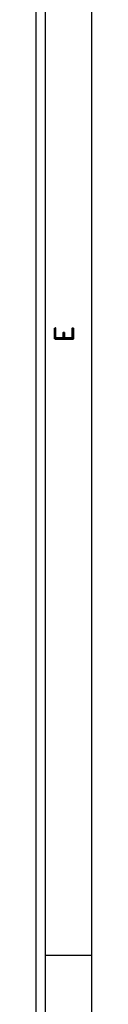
# Model space of a CAD drawing. Header units: inches. Extents: x 3 to 289, y 4 to 291.
# Tile 157 of 256: x 173.084 to 173.459, y 11.264 to 17.873. Entities that reach past the tile are written whole.
import ezdxf
from ezdxf.enums import TextEntityAlignment as Align

# ---------------------------------------------------------------- set-up
doc = ezdxf.new("R2010")
doc.units = ezdxf.units.IN
doc.header["$LTSCALE"] = 0.5
doc.header["$MEASUREMENT"] = 0
doc.layers.add('PLOTVIEW1', color=7, linetype='Continuous')
doc.styles.add('VERO5-RomanD', font='romand__.ttf')

msp = doc.modelspace()

# ---------------------------------------------------------------- linework, layer by layer
at = {"layer": 'PLOTVIEW1', "color": 97, "linetype": 'Continuous'}
for p, q in [((173.0844, 5.3427), (173.0844, 47.8427)), ((173.1469, 5.3427), (173.1469, 47.8427)), ((173.4594, 5.3427), (173.4594, 47.8427)), ((173.4594, 11.5927), (173.1469, 11.5927))]:
    msp.add_line(p, q, dxfattribs=at)

# ---------------------------------------------------------------- texts
at = {"layer": 'PLOTVIEW1', "color": 56, "linetype": 'Continuous', "style": 'VERO5-RomanD', "width": 0.999972}
msp.add_text('E', height=0.125, rotation=90, dxfattribs=at).set_placement((173.335, 15.7081), (173.335, 15.8198), align=Align.FIT)

doc.saveas('drawing.dxf')
